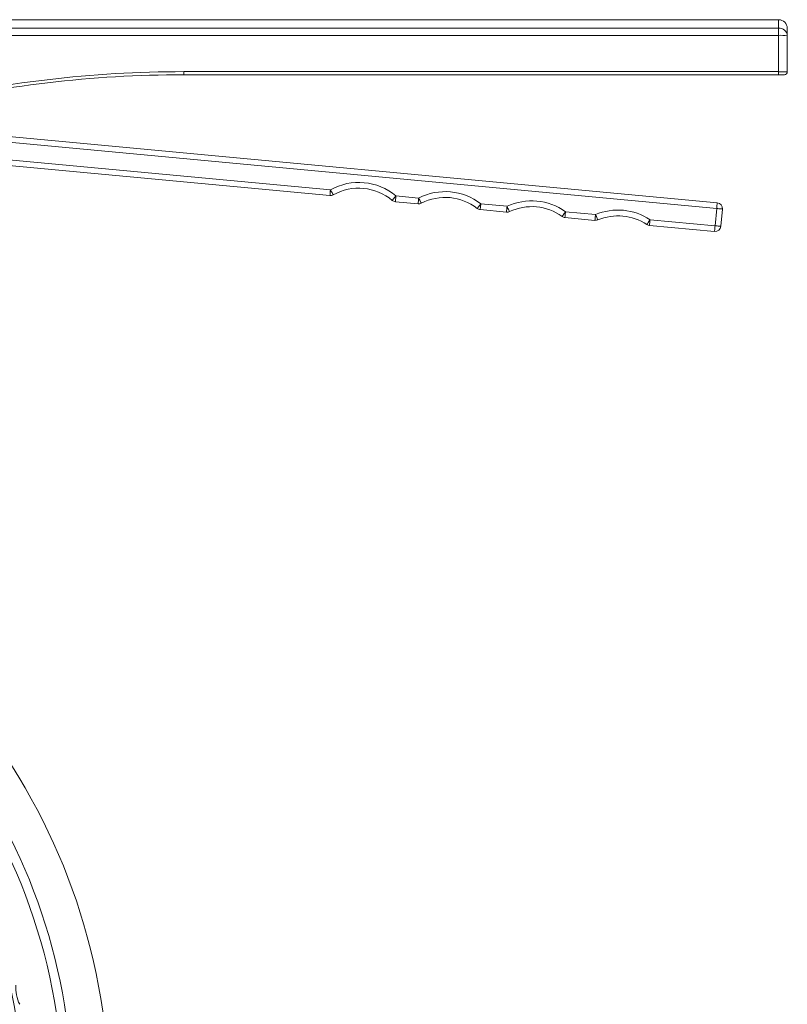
# Model space of a CAD drawing. Header units: millimetres. Extents: x -18 to 812, y -33 to 757.
# Tile 11 of 14: x 392 to 657, y 417 to 757. Entities that reach past the tile are written whole.
import ezdxf

# ---------------------------------------------------------------- set-up
doc = ezdxf.new("R2010")
doc.units = ezdxf.units.MM

# ---------------------------------------------------------------- blocks, each defined once
blk = doc.blocks.new('SW_CENTERMARKSYMBOL_3')
at = {"color": 0, "linetype": 'Continuous', "lineweight": 0}
for radius, start, end in [(215.9, 286.3269, 73.6731), (200, 282.6824, 77.3176), (203.2, 286.4098, 73.5902)]:
    blk.add_arc((55.88, -208.54), radius, start, end, dxfattribs=at)

msp = doc.modelspace()

# ---------------------------------------------------------------- linework, layer by layer
at = {"color": 7, "linetype": 'Continuous', "lineweight": 15}
for p, q in [((653.88, 756.98), (295.98, 756.98)), ((354.79, 754.07), (653.88, 754.07)), ((653.88, 751.58), (354.88, 751.58)), ((653.88, 754.07), (653.88, 751.58)), ((653.88, 739.04), (653.88, 751.58)), ((656.88, 753.98), (656.88, 751.42)), ((656.88, 751.42), (656.88, 738.98)), ((448.52, 737.98), (448.52, 739.04)), ((448.52, 739.04), (653.88, 739.04)), ((653.88, 737.98), (448.52, 737.98)), ((653.88, 737.98), (653.88, 739.04)), ((655.88, 737.98), (653.88, 737.98)), ((375.06, 717.87), (632.69, 693.78)), ((632.5, 691.78), (374.7, 715.89)), ((498.98, 696.24), (374.4, 707.89)), ((374.58, 709.88), (499.17, 698.23)), ((529.43, 693.39), (521.59, 694.12)), ((521.77, 696.11), (529.62, 695.38)), ((559.93, 690.54), (550.88, 691.38)), ((551.06, 693.37), (560.12, 692.53)), ((580.31, 690.64), (590.67, 689.67)), ((631.94, 685.81), (632.5, 691.78)), ((634.49, 691.6), (633.93, 685.62)), ((590.49, 687.68), (580.12, 688.65)), ((609.49, 687.91), (631.94, 685.81)), ((631.76, 683.82), (609.3, 685.92))]:
    msp.add_line(p, q, dxfattribs=at)
at = {"color": 8, "linetype": 'Continuous', "lineweight": 15}
msp.add_line((653.88, 754.07), (653.88, 756.98), dxfattribs=at)
at = {"color": 7, "linetype": 'Continuous', "lineweight": 15, "flags": 128}
for points in [[(498.98, 696.24), (498.99, 696.27), (499, 696.39), (499.02, 696.57), (499.04, 696.82), (499.07, 697.12), (499.1, 697.47), (499.13, 697.84), (499.17, 698.23)], [(500.15, 696.48), (500.13, 696.52), (500.07, 696.61), (499.98, 696.78), (499.86, 696.99), (499.71, 697.26), (499.54, 697.56), (499.36, 697.89), (499.17, 698.23)], [(520.49, 694.58), (520.52, 694.61), (520.59, 694.7), (520.71, 694.84), (520.87, 695.03), (521.06, 695.26), (521.28, 695.53), (521.52, 695.81), (521.77, 696.11)], [(521.59, 694.12), (521.59, 694.16), (521.6, 694.27), (521.62, 694.46), (521.64, 694.71), (521.67, 695.01), (521.7, 695.35), (521.74, 695.72), (521.77, 696.11)], [(529.43, 693.39), (529.44, 693.43), (529.45, 693.54), (529.47, 693.72), (529.49, 693.97), (529.52, 694.27), (529.55, 694.62), (529.58, 694.99), (529.62, 695.38)], [(530.54, 693.6), (530.52, 693.64), (530.47, 693.74), (530.38, 693.9), (530.27, 694.12), (530.13, 694.39), (529.97, 694.7), (529.8, 695.03), (529.62, 695.38)], [(632.69, 693.78), (632.68, 693.74), (632.67, 693.62), (632.66, 693.44), (632.63, 693.19), (632.6, 692.89), (632.57, 692.55), (632.54, 692.17), (632.5, 691.78)], [(549.83, 691.8), (549.86, 691.83), (549.93, 691.92), (550.04, 692.06), (550.19, 692.26), (550.38, 692.5), (550.59, 692.77), (550.82, 693.07), (551.06, 693.37)], [(550.88, 691.38), (550.88, 691.42), (550.89, 691.53), (550.91, 691.72), (550.93, 691.97), (550.96, 692.27), (550.99, 692.61), (551.03, 692.99), (551.06, 693.37)], [(559.93, 690.54), (559.94, 690.57), (559.95, 690.69), (559.96, 690.87), (559.99, 691.12), (560.01, 691.42), (560.05, 691.77), (560.08, 692.14), (560.12, 692.53)], [(560.97, 690.72), (560.95, 690.75), (560.9, 690.85), (560.82, 691.02), (560.72, 691.25), (560.59, 691.52), (560.44, 691.83), (560.28, 692.17), (560.12, 692.53)], [(579.14, 689.02), (579.16, 689.05), (579.22, 689.14), (579.33, 689.29), (579.48, 689.49), (579.66, 689.74), (579.86, 690.02), (580.08, 690.32), (580.31, 690.64)], [(580.12, 688.65), (580.12, 688.69), (580.13, 688.8), (580.15, 688.98), (580.17, 689.23), (580.2, 689.53), (580.23, 689.88), (580.27, 690.25), (580.31, 690.64)], [(634.49, 691.6), (634.45, 691.6), (634.34, 691.61), (634.16, 691.63), (633.91, 691.65), (633.61, 691.68), (633.26, 691.71), (632.89, 691.75), (632.5, 691.78)], [(590.49, 687.68), (590.49, 687.72), (590.5, 687.83), (590.52, 688.01), (590.54, 688.26), (590.57, 688.56), (590.6, 688.91), (590.64, 689.28), (590.67, 689.67)], [(591.45, 687.83), (591.43, 687.86), (591.39, 687.97), (591.32, 688.14), (591.22, 688.37), (591.1, 688.65), (590.97, 688.96), (590.82, 689.31), (590.67, 689.67)], [(608.38, 686.24), (608.41, 686.28), (608.47, 686.37), (608.57, 686.52), (608.71, 686.73), (608.88, 686.98), (609.07, 687.27), (609.27, 687.59), (609.49, 687.91)], [(609.3, 685.92), (609.31, 685.96), (609.32, 686.07), (609.33, 686.25), (609.36, 686.5), (609.39, 686.8), (609.42, 687.15), (609.45, 687.52), (609.49, 687.91)], [(631.76, 683.82), (631.76, 683.86), (631.77, 683.97), (631.79, 684.16), (631.81, 684.4), (631.84, 684.7), (631.87, 685.05), (631.91, 685.42), (631.94, 685.81)], [(633.93, 685.62), (633.9, 685.63), (633.78, 685.64), (633.6, 685.66), (633.35, 685.68), (633.05, 685.71), (632.7, 685.74), (632.33, 685.77), (631.94, 685.81)]]:
    msp.add_lwpolyline(points, dxfattribs=at)
at = {"color": 7, "linetype": 'Continuous', "lineweight": 15}
msp.add_circle((206.88, 383.58), 186, dxfattribs=at)
for centre, radius, start, end in [((653.88, 753.98), 3, 0, 90), ((654.04, 751.24), 2.84, 3.7537, 93.3166), ((654.63, 737.13), 14.47, 81.0452, 92.9633), ((448.52, 338.04), 401, 90, 103.4999), ((448.52, 337.98), 400, 90, 103.504), ((655.88, 738.98), 1, 270, 0), ((508.94, 680.78), 20, 50.0771, 119.2379), ((508.94, 680.78), 18, 50.0771, 119.2379), ((538.77, 677.6), 20, 52.0807, 117.2343), ((499.17, 698.23), 2, 264.6575, 299.2379), ((521.77, 696.11), 2, 230.0771, 264.6575), ((538.77, 677.6), 18, 52.0807, 117.2343), ((568.61, 674.42), 20, 54.2006, 115.1144), ((632.5, 691.78), 2, 354.6575, 84.6575), ((529.62, 695.38), 2, 264.6575, 297.2343), ((551.06, 693.37), 2, 232.0807, 264.6575), ((560.12, 692.53), 2, 264.6575, 295.1144), ((568.61, 674.42), 18, 54.2006, 115.1144), ((598.44, 671.24), 20, 56.4632, 112.8518), ((580.31, 690.64), 2, 234.2006, 264.6575), ((590.67, 689.67), 2, 264.6575, 292.8518), ((598.44, 671.24), 18, 56.4632, 112.8518), ((609.49, 687.91), 2, 236.4632, 264.6575), ((631.94, 685.81), 2, 264.6575, 354.6575), ((403.04, 422.6), 12.5, 175.4989, 207.0011)]:
    msp.add_arc(centre, radius, start, end, dxfattribs=at)
msp.add_ellipse((653.88, 738.98), major_axis=(3, 0), ratio=0.017445, start_param=0, end_param=1.570796, dxfattribs=at)

# ---------------------------------------------------------------- block references
at = {"color": 7, "linetype": 'Continuous', "lineweight": 0}
msp.add_blockref('SW_CENTERMARKSYMBOL_3', (151, 592.13), dxfattribs=at)

doc.saveas('drawing.dxf')
